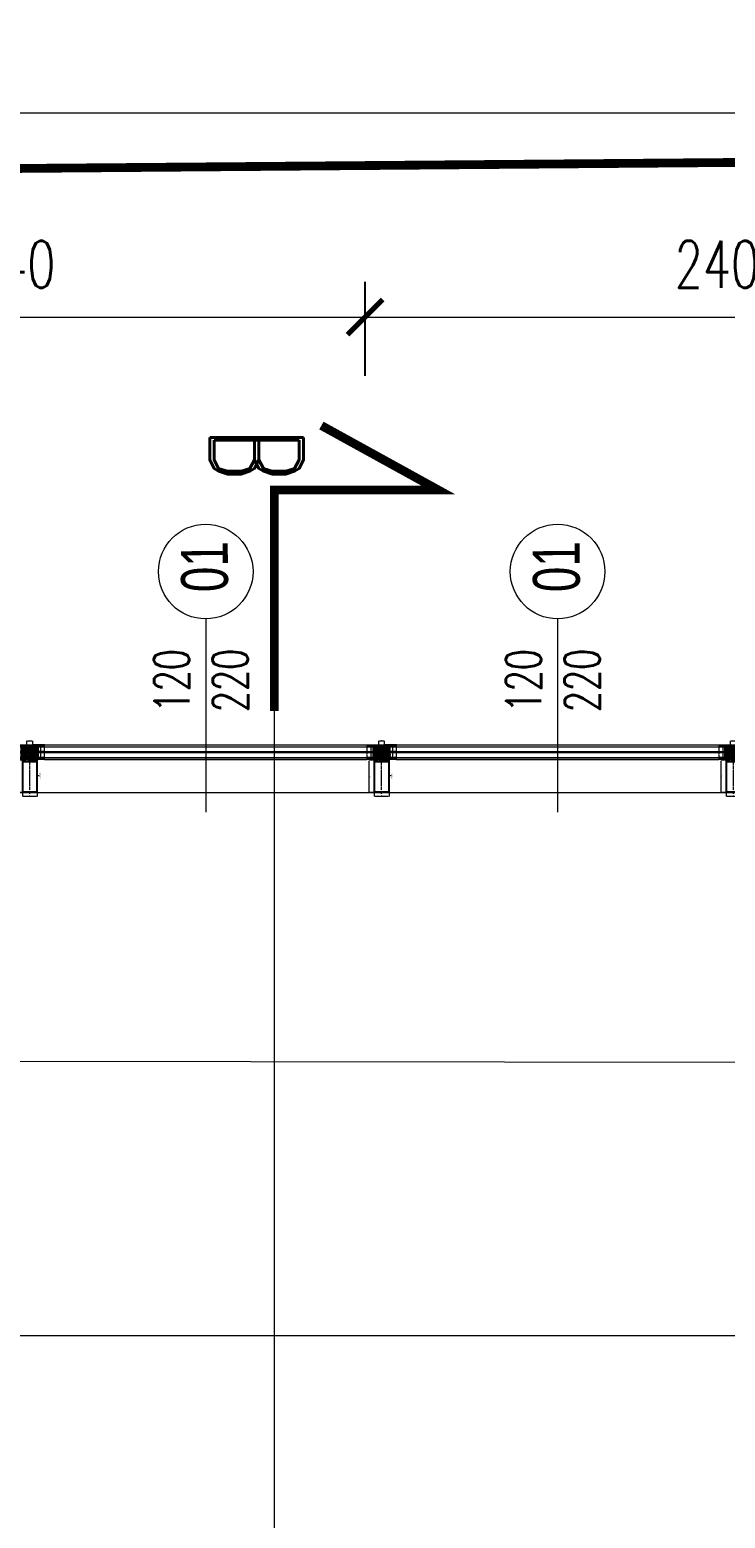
# Model space of a CAD drawing. Header units: inches. Extents: x 0 to 111471, y -105323 to 11070.
# Tile 189 of 256: x 44636 to 44873, y -27809 to -27301. Entities that reach past the tile are written whole.
import ezdxf
from ezdxf.enums import TextEntityAlignment as Align

# ---------------------------------------------------------------- set-up
doc = ezdxf.new("R2010")
doc.units = ezdxf.units.IN
doc.header["$MEASUREMENT"] = 0
for name, pattern in [('DASHED', [19.05, 12.7, -6.35]), ('DIVIDE', [5.3, 2, -1, 0.15, -1, 0.15, -1]), ('gen3', [6.25, 4.75, -1.5]), ('GEN7', [13.75, 9.75, -1.5, 1, -1.5])]:
    doc.linetypes.add(name, pattern=pattern)
for name, color, linetype, lineweight in [('888 drzwi i okna', 4, 'Continuous', 0), ('888 elementy do usunięcia', 6, 'Continuous', 35), ('888 opisy', 3, 'Continuous', 0), ('888 sciany istniejące', 2, 'Continuous', 35), ('888 widok', 8, 'Continuous', 0), ('888 wymiary', 1, 'Continuous', 0), ('888 zieleń', 3, 'Continuous', 9), ('MB-inne', 8, 'Continuous', 9), ('MB-kreskowanie', 8, 'Continuous', 5), ('MB-opisy', 120, 'Continuous', 9), ('MB-osie', 4, 'GEN7', 5), ('MB-profile', 7, 'Continuous', 9), ('MB-szyby', 4, 'Continuous', 9), ('MB-urwania', 1, 'DIVIDE', 5), ('MB-uszczelki_tworzywa', 8, 'Continuous', 9), ('MB-wymiary', 145, 'Continuous', 9), ('Wymiary', 85, 'Continuous', 18)]:
    doc.layers.add(name, color=color, linetype=linetype, lineweight=lineweight)
doc.styles.add('ARIALCE', font='arial.ttf', dxfattribs={"width": 0.8})
doc.styles.get("Standard").update_dxf_attribs({"font": 'arial.ttf'})
doc.styles.add('TS 100_opisy', font='romans.shx', dxfattribs={"width": 0.7, "height": 16})
doc.styles.add('TS 100_opisy bold', font='romand.shx', dxfattribs={"width": 0.7, "height": 16})
doc.styles.add('TS 100_wymiary', font='romans.shx', dxfattribs={"width": 0.7, "height": 16})
doc.dimstyles.new('Dim Style 100', dxfattribs={"dimtxt": 16, "dimasz": 12, "dimexe": 12, "dimexo": 2, "dimgap": 10, "dimtad": 1, "dimdec": 0, "dimzin": 9, "dimtxsty": 'TS 100_wymiary', "dimblk": 'ARCHTICK', "dimcen": 2.5, "dimdle": 12, "dimclrd": 256, "dimclrt": 2, "dimadec": 0, "dimazin": 2, "dimtfac": 1, "dimtdec": 0, "dimtix": 1, "dimtmove": 2, "dimatfit": 3, "dimfxl": 0, "dimlwd": -1, "dimarcsym": 0})
doc.dimstyles.new('MB_KDA_2.5', dxfattribs={"dimtxt": 2.5, "dimasz": 2.5, "dimexe": 1, "dimexo": 1, "dimgap": 1, "dimtad": 1, "dimdec": 1, "dimdsep": 46, "dimtxsty": 'Standard', "dimcen": 0, "dimclrd": 256, "dimclre": 256, "dimclrt": 2, "dimadec": 0, "dimazin": 2, "dimtp": 0.1, "dimtm": 0.1, "dimtfac": 0.71, "dimtdec": 1, "dimtmove": 0, "dimatfit": 3, "dimfxl": 0, "dimtzin": 0, "dimlwd": -1, "dimlwe": -1, "dimarcsym": 0})
pattern_1 = [(315, (-204.003, -193.6241), (1.3470384, -3e-16), [0.9525, -0.9525])]
pattern_2 = [(0.033944, (-4153.1781, -852.2568), (0.23784281, 0.47639099), [0, -0.47625])]
pattern_3 = [(45, (-204.003, 93.6241), (1.3470384, -2e-16), [0.9525, -0.9525])]

# ---------------------------------------------------------------- blocks, each defined once
blk = doc.blocks.new('_ArchTick')
at = {"layer": 'Wymiary', "color": 0, "const_width": 0.15}
blk.add_lwpolyline([(-0.5, -0.5), (0.5, 0.5)], dxfattribs=at)
blk = doc.blocks.new('*D620')
at = {"layer": '888 wymiary', "color": 0, "lineweight": -2}
for p, q in [((42847.79, -27349.99), (42847.79, -27317.99)), ((45080.51, -27350), (45080.51, -27318))]:
    blk.add_line(p, q, dxfattribs=at)
at = {"layer": '888 wymiary'}
blk.add_line((45092.51, -27330), (42835.79, -27329.99), dxfattribs=at)
at = {"layer": 'Defpoints', "color": 0}
for p in [(42847.79, -27329.99), (42847.79, -27545.57), (45080.51, -27545.58)]:
    blk.add_point(p, dxfattribs=at)
at = {"layer": '888 wymiary', "linetype": 'ByBlock', "xscale": 12, "yscale": 12, "zscale": 12}
for p, rotation in [((42847.79, -27329.99), 179.9998335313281), ((45080.51, -27330), 359.999833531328)]:
    blk.add_blockref('_ArchTick', p, dxfattribs=dict(at, rotation=rotation))
at = {"layer": '888 wymiary', "color": 2, "ltscale": 0.01, "insert": (43964.15, -27312), "char_height": 16, "attachment_point": 5, "rotation": 359.9998, "style": 'TS 100_wymiary'}
blk.add_mtext('2233', dxfattribs=at)
blk = doc.blocks.new('*D627')
at = {"layer": '888 wymiary', "color": 0, "lineweight": -2, "ltscale": 0.01}
for p, q in [((44510.07, -27419.54), (44510.07, -27387.54)), ((44750.07, -27419.54), (44750.07, -27387.54))]:
    blk.add_line(p, q, dxfattribs=at)
at = {"layer": '888 wymiary', "ltscale": 0.01}
blk.add_line((44498.07, -27399.54), (44762.07, -27399.54), dxfattribs=at)
at = {"layer": 'Defpoints', "color": 0}
for p in [(44750.07, -27399.54), (44510.07, -27523.92), (44750.07, -27556.08)]:
    blk.add_point(p, dxfattribs=at)
at = {"layer": '888 wymiary', "linetype": 'ByBlock', "xscale": 12, "yscale": 12, "zscale": 12, "rotation": 180}
blk.add_blockref('_ArchTick', (44510.07, -27399.54), dxfattribs=at)
at = {"layer": '888 wymiary', "linetype": 'ByBlock', "xscale": 12, "yscale": 12, "zscale": 12}
blk.add_blockref('_ArchTick', (44750.07, -27399.54), dxfattribs=at)
at = {"layer": '888 wymiary', "color": 2, "ltscale": 0.01, "insert": (44630.07, -27381.54), "char_height": 16, "attachment_point": 5, "style": 'TS 100_wymiary'}
blk.add_mtext('240', dxfattribs=at)
blk = doc.blocks.new('*D628')
at = {"layer": '888 wymiary', "color": 0, "lineweight": -2, "ltscale": 0.01}
for p, q in [((44750.07, -27419.54), (44750.07, -27387.54)), ((44990.07, -27419.54), (44990.07, -27387.54))]:
    blk.add_line(p, q, dxfattribs=at)
at = {"layer": '888 wymiary', "ltscale": 0.01}
blk.add_line((44738.07, -27399.54), (45002.07, -27399.54), dxfattribs=at)
at = {"layer": 'Defpoints', "color": 0}
for p in [(44990.07, -27399.54), (44750.07, -27556.08), (44990.07, -27556.42)]:
    blk.add_point(p, dxfattribs=at)
at = {"layer": '888 wymiary', "linetype": 'ByBlock', "xscale": 12, "yscale": 12, "zscale": 12, "rotation": 180}
blk.add_blockref('_ArchTick', (44750.07, -27399.54), dxfattribs=at)
at = {"layer": '888 wymiary', "linetype": 'ByBlock', "xscale": 12, "yscale": 12, "zscale": 12}
blk.add_blockref('_ArchTick', (44990.07, -27399.54), dxfattribs=at)
at = {"layer": '888 wymiary', "color": 2, "ltscale": 0.01, "insert": (44870.07, -27381.54), "char_height": 16, "attachment_point": 5, "style": 'TS 100_wymiary'}
blk.add_mtext('240', dxfattribs=at)
blk = doc.blocks.new('K430492X')
at = {"layer": 'MB-kreskowanie'}
h = blk.add_hatch(color=0, dxfattribs=at)
h.paths.add_polyline_path([(-109.2, 25), (-109.5, 24.7), (-109.5, 22.5), (-109, 22), (-108.5, 22), (-108.5, 23.5), (-106.5, 23.5), (-106.5, 19.7), (-106.3, 19.5), (-106.5, 19.2), (-106.5, 15.5), (-108.5, 15.5), (-108.5, 17), (-109, 17), (-109.5, 16.5), (-109.5, 13), (-108.5, 13), (-108.5, 14), (-106.5, 14), (-106.5, 6.5), (-107, 6), (-124.2, 6), (-124.5, 5.7), (-124.5, 4), (-124, 3.5), (-123, 3.5), (-123, 4.5), (-121, 4.5), (-120.5, 4), (-120.5, 2.7), (-118.9, 0), (-120.5, -2.8), (-120.5, -4), (-121, -4.5), (-123, -4.5), (-123, -3.5), (-124, -3.5), (-124.5, -4), (-124.5, -5.7), (-124.2, -6), (-107, -6), (-106.5, -6.5), (-106.5, -14), (-108.5, -14), (-108.5, -13), (-109.5, -13), (-109.5, -16.5), (-109, -17), (-108.5, -17), (-108.5, -15.5), (-106.5, -15.5), (-106.5, -19.2), (-106.3, -19.5), (-106.5, -19.7), (-106.5, -23.5), (-108.5, -23.5), (-108.5, -22), (-109, -22), (-109.5, -22.5), (-109.5, -24.7), (-109.2, -25), (-0.5, -25, 0.413925), (0, -24.5), (0, 24.5, 0.413925), (-0.5, 25)])
h.paths.add_polyline_path([(-3, 22.9), (-2.5, 22.4), (-2.5, -22.4), (-3, -22.9), (-104, -22.9), (-104.5, -22.4), (-104.5, 22.4), (-104, 22.9)], flags=16)
h.paths.add_polyline_path([(-106.4, 3.6), (-105.5, 0), (-106.4, -3.6), (-106.9, -4), (-116.9, -4), (-117.3, -3.2), (-115.9, -0.8), (-115.9, 0.8), (-117.3, 3.2), (-116.9, 4), (-106.9, 4)], flags=16)
at = {"layer": 'MB-profile'}
blk.add_lwpolyline([(-0.5, -25), (-109.2, -25), (-109.5, -24.7), (-109.5, -22.5), (-109, -22), (-108.5, -22), (-108.5, -23.5), (-106.5, -23.5), (-106.5, -19.7), (-106.3, -19.5), (-106.5, -19.2), (-106.5, -15.5), (-108.5, -15.5), (-108.5, -17), (-109, -17), (-109.5, -16.5), (-109.5, -13), (-108.5, -13), (-108.5, -14), (-106.5, -14), (-106.5, -6.5), (-107, -6), (-124.2, -6), (-124.5, -5.7), (-124.5, -4), (-124, -3.5), (-123, -3.5), (-123, -4.5), (-121, -4.5), (-120.5, -4), (-120.5, -2.8), (-118.9, 0), (-120.5, 2.7), (-120.5, 4), (-121, 4.5), (-123, 4.5), (-123, 3.5), (-124, 3.5), (-124.5, 4), (-124.5, 5.7), (-124.2, 6), (-107, 6), (-106.5, 6.5), (-106.5, 14), (-108.5, 14), (-108.5, 13), (-109.5, 13), (-109.5, 16.5), (-109, 17), (-108.5, 17), (-108.5, 15.5), (-106.5, 15.5), (-106.5, 19.2), (-106.3, 19.5), (-106.5, 19.7), (-106.5, 23.5), (-108.5, 23.5), (-108.5, 22), (-109, 22), (-109.5, 22.5), (-109.5, 24.7), (-109.2, 25), (-0.5, 25, -0.414502), (0, 24.5), (0, -24.5, -0.414502)], format="xyb", close=True, dxfattribs=at)
for points in [[(-106.4, -3.6), (-106.9, -4), (-116.9, -4), (-117.3, -3.2), (-115.9, -0.8), (-115.9, 0.8), (-117.3, 3.2), (-116.9, 4), (-106.9, 4), (-106.4, 3.6), (-105.5, 0)], [(-3, -22.9), (-104, -22.9), (-104.5, -22.4), (-104.5, 22.4), (-104, 22.9), (-3, 22.9), (-2.5, 22.4), (-2.5, -22.4)]]:
    blk.add_lwpolyline(points, close=True, dxfattribs=at)
blk = doc.blocks.new('*D597')
at = {"layer": 'Defpoints', "color": 0, "ltscale": 0.01}
for p in [(52, -74.7), (52, -92), (161.5, -74.5)]:
    blk.add_point(p, dxfattribs=at)
at = {"layer": 'MB-wymiary'}
for p, q in [((52, -75.7), (52, -93)), ((159, -92), (54.5, -92)), ((161.5, -75.5), (161.5, -93))]:
    blk.add_line(p, q, dxfattribs=at)
at = {"layer": 'MB-wymiary', "ltscale": 0.01}
for points in [[(54.5, -91.6), (54.5, -92.4), (52, -92)], [(159, -92.4), (159, -91.6), (161.5, -92)]]:
    blk.add_solid(points, dxfattribs=at)
at = {"layer": 'MB-wymiary', "color": 2, "ltscale": 0.01, "insert": (106.8, -89.7), "char_height": 2.5, "attachment_point": 5}
blk.add_mtext('110', dxfattribs=at)
blk = doc.blocks.new('*D598')
at = {"layer": 'Defpoints', "color": 0, "ltscale": 0.01}
for p in [(147.1, -25), (173.9, -25), (147.1, -75)]:
    blk.add_point(p, dxfattribs=at)
at = {"layer": 'MB-wymiary'}
for p, q in [((148.1, -25), (174.9, -25)), ((173.9, -72.5), (173.9, -27.5)), ((148.1, -75), (174.9, -75))]:
    blk.add_line(p, q, dxfattribs=at)
at = {"layer": 'MB-wymiary', "ltscale": 0.01}
for points in [[(174.3, -27.5), (173.5, -27.5), (173.9, -25)], [(173.5, -72.5), (174.3, -72.5), (173.9, -75)]]:
    blk.add_solid(points, dxfattribs=at)
at = {"layer": 'MB-wymiary', "color": 2, "ltscale": 0.01, "insert": (171.7, -50), "char_height": 2.5, "attachment_point": 5, "rotation": 90}
blk.add_mtext('50', dxfattribs=at)
blk = doc.blocks.new('120900')
at = {"layer": 'MB-kreskowanie'}
h = blk.add_hatch(dxfattribs=at)
h.set_pattern_fill('DOTS', color=256, scale=0.3, angle=90.0339, style=0)
h.set_pattern_definition([(90.033944, (778.75693, -4206.1781), (-0.47639099, 0.23784281), [0, -0.47625])])
h.paths.add_polyline_path([(-6.2, 1.7, -0.244698), (-6, 1.8), (-5.6, 1.8, -0.117863), (-5.4, 1.8, 0.255673), (-2.6, 1.8, -0.117863), (-2.4, 1.8), (-2, 1.8, -0.244698), (-1.8, 1.7), (-1, 0.6, -0.520567), (-1.1, 0.3), (-1.5, 0.2), (-1.5, -1), (-2.5, -1), (-2.5, 0.7, 0.496188), (-2.8, 0.9, -0.136548), (-5.2, 0.9, 0.502247), (-5.5, 0.7), (-5.5, -1), (-6.5, -1), (-6.5, 0.2), (-6.9, 0.3, -0.520567), (-7, 0.6)])
h.paths.add_polyline_path([(-9.5, -1.3, -0.414214), (-9.2, -1), (-7.3, -1, -0.267949), (-7.1, -1.2, 0.767327), (-6.5, -1), (-5.5, -1), (-5.5, -1.3, 0.414214), (-5.3, -1.5), (-2.7, -1.5, 0.414214), (-2.5, -1.3), (-2.5, -1), (-1.5, -1, 0.767327), (-0.9, -1.2, -0.267949), (-0.7, -1), (1.2, -1, -0.414214), (1.5, -1.3, 0.218991), (4.8, -4.2, -0.885567), (4.5, -5, -0.160479), (1, -3.3, 0.21435), (0.2, -3), (-1.4, -3, 0.674934), (-1.6, -3.5, 0.163474), (0.2, -4.4, -1), (0.2, -5, -0.19206), (-3.5, -3.2, 0.293178), (-4, -3, 0.293178), (-4.5, -3.2, -0.19206), (-8.2, -5, -1), (-8.2, -4.4, 0.163474), (-6.4, -3.5, 0.674934), (-6.6, -3), (-8.2, -3, 0.214349), (-9, -3.3, -0.160479), (-12.5, -5, -0.885567), (-12.8, -4.2, 0.226961)])
at = {"layer": 'MB-uszczelki_tworzywa'}
for points in [[(1.5, -1.3, 0.218991), (4.8, -4.2, -0.885567), (4.5, -5, -0.160479), (1, -3.3, 0.21435), (0.2, -3), (-1.4, -3, 0.677436), (-1.6, -3.5, 0.163474), (0.2, -4.4, -1), (0.2, -5, -0.19206), (-3.5, -3.2, 0.293178), (-4, -3, 0.293178), (-4.5, -3.2, -0.19206), (-8.2, -5, -1), (-8.2, -4.4, 0.163474), (-6.4, -3.5, 0.677436), (-6.6, -3), (-8.2, -3, 0.21435), (-9, -3.3, -0.160479), (-12.5, -5, -0.885567), (-12.8, -4.2, 0.226961), (-9.5, -1.3, -0.414214), (-9.2, -1), (-7.3, -1, -0.267949), (-7.1, -1.2, 0.767327), (-6.5, -1), (-6.5, 0.2), (-6.9, 0.3, -0.520567), (-7, 0.6), (-6.2, 1.7, -0.244698), (-6, 1.8), (-5.6, 1.8, -0.117863), (-5.4, 1.8, 0.255673), (-2.6, 1.8, -0.117863), (-2.4, 1.8), (-2, 1.8, -0.244698), (-1.8, 1.7), (-1, 0.6, -0.520567), (-1.1, 0.3), (-1.5, 0.2), (-1.5, -1, 0.767327), (-0.9, -1.2, -0.267949), (-0.7, -1), (1.2, -1, -0.414214)], [(-2.5, -1.3), (-2.5, 0.7, 0.490314), (-2.7, 0.9, -0.137178), (-5.2, 0.9, 0.490314), (-5.5, 0.7), (-5.5, -1.3, 0.414214), (-5.3, -1.5), (-2.7, -1.5, 0.414214)]]:
    blk.add_lwpolyline(points, format="xyb", close=True, dxfattribs=at)
blk = doc.blocks.new('*D599')
at = {"layer": 'Defpoints', "color": 0, "ltscale": 0.01}
for p in [(2.1, -40), (-13.3, -60), (2, -60)]:
    blk.add_point(p, dxfattribs=at)
at = {"layer": 'MB-wymiary'}
for p, q in [((1.1, -40), (-14.3, -40)), ((-13.3, -42.5), (-13.3, -57.5)), ((1, -60), (-14.3, -60))]:
    blk.add_line(p, q, dxfattribs=at)
at = {"layer": 'MB-wymiary', "ltscale": 0.01}
for points in [[(-12.9, -42.5), (-13.8, -42.5), (-13.3, -40)], [(-13.8, -57.5), (-12.9, -57.5), (-13.3, -60)]]:
    blk.add_solid(points, dxfattribs=at)
at = {"layer": 'MB-wymiary', "color": 2, "ltscale": 0.01, "insert": (-15.6, -50), "char_height": 2.5, "attachment_point": 5, "rotation": 90}
blk.add_mtext('20', dxfattribs=at)
blk = doc.blocks.new('*D1350')
at = {"layer": '888 wymiary', "color": 0, "lineweight": -2, "ltscale": 0.01}
for p, q in [((43481.4, -27667.74), (43481.43, -27639.95)), ((45087.95, -27669.82), (45087.99, -27642.04))]:
    blk.add_line(p, q, dxfattribs=at)
at = {"layer": '888 wymiary', "ltscale": 0.01}
blk.add_line((43469.42, -27651.94), (45099.97, -27654.05), dxfattribs=at)
at = {"layer": 'Defpoints', "color": 0}
for p in [(45087.97, -27654.04), (43481.4, -27669.74), (45087.95, -27671.82)]:
    blk.add_point(p, dxfattribs=at)
at = {"layer": '888 wymiary', "linetype": 'ByBlock', "xscale": 12, "yscale": 12, "zscale": 12}
for p, rotation in [((43481.42, -27651.95), 179.9257756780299), ((45087.97, -27654.04), 359.9257756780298)]:
    blk.add_blockref('_ArchTick', p, dxfattribs=dict(at, rotation=rotation))
at = {"layer": '888 wymiary', "color": 2, "ltscale": 0.01, "insert": (44284.72, -27635), "char_height": 16, "attachment_point": 5, "rotation": 359.9258, "style": 'TS 100_wymiary'}
blk.add_mtext('1607', dxfattribs=at)
blk = doc.blocks.new('G$C0AADE25E')
at = {"layer": 'MB-kreskowanie'}
h = blk.add_hatch(dxfattribs=at)
h.set_pattern_fill('DASH', color=256, scale=0.3, angle=315, style=0)
h.set_pattern_definition([(135, (-89.4117, -467.5632), (-3e-17, 1.3470384), [0.9525, -0.9525])])
h.paths.add_polyline_path([(22, -20.8), (6, -20.8), (6, -40), (22, -40)])
h = blk.add_hatch(dxfattribs=at)
h.set_pattern_fill('HEX', color=256, scale=0.2, angle=135, style=0)
h.set_pattern_definition([(135, (-103.4117, 367.5632), (-0.7777128, -0.7777128), [0.635, -1.27]), (255, (-103.4117, 367.5632), (1.0623755, -0.2846626), [0.635, -1.27]), (195, (-103.8607, 368.0122), (0.2846626, -1.0623755), [0.635, -1.27])])
h.paths.add_polyline_path([(7, -60), (17, -60), (17, -40), (7, -40)])
h = blk.add_hatch(dxfattribs=at)
h.set_pattern_fill('_U', color=256, angle=315, style=0, double=1, pattern_type=0)
h.set_pattern_definition([(315, (-2146.2895, 2427.8375), (0.70710678, 0.70710678), []), (45, (-2146.2895, 2427.8375), (-0.70710678, 0.70710678), [])])
h.paths.add_polyline_path([(23.5, -52.6), (23.2, -52.3), (23.2, -47.7), (23.5, -47.4), (25, -47.4), (28.4, -47.4), (28.4, -46.8), (28.2, -46.4), (27.4, -45.9), (26.9, -46.7), (25, -46.7), (23.5, -46.7), (23.2, -46.1), (23.2, -45.7), (23.4, -45.4), (25, -45), (25, -44), (17, -44), (17, -46), (17.5, -46.5), (18.4, -46.5), (18.4, -45.5), (21.3, -45.5), (22.2, -46.5), (22.2, -49.1), (22.7, -50), (22.2, -50.9), (22.2, -53.5), (21.3, -54.5), (18.4, -54.5), (18.4, -53.5), (17.5, -53.5), (17, -54), (17, -56), (25, -56), (25, -55), (23.4, -54.6), (23.2, -54.3), (23.2, -53.8), (23.5, -53.3), (25, -53.3), (26.9, -53.3), (27.4, -54), (28.2, -53.6), (28.4, -53.2), (28.4, -52.5), (25, -52.6)])
h = blk.add_hatch(dxfattribs=at)
h.set_pattern_fill('_U', color=256, angle=315, style=0, double=1, pattern_type=0)
h.set_pattern_definition([(315, (-2134.2895, 2427.8375), (0.70710678, 0.70710678), []), (45, (-2134.2895, 2427.8375), (-0.70710678, 0.70710678), [])])
h.paths.add_polyline_path([(35.5, -52.6), (35.2, -52.3), (35.2, -47.7), (35.5, -47.4), (37, -47.4), (40.4, -47.4), (40.4, -46.8), (40.2, -46.4), (39.4, -45.9), (38.9, -46.7), (37, -46.7), (35.5, -46.7), (35.2, -46.1), (35.2, -45.7), (35.4, -45.4), (37, -45), (37, -44), (25, -44), (25, -46), (25.5, -46.5), (26.4, -46.5), (26.4, -45.5), (33.3, -45.5), (34.2, -46.5), (34.2, -49.1), (34.7, -50), (34.2, -50.9), (34.2, -53.5), (33.3, -54.5), (26.4, -54.5), (26.4, -53.5), (25.5, -53.5), (25, -54), (25, -56), (37, -56), (37, -55), (35.4, -54.6), (35.2, -54.3), (35.2, -53.8), (35.5, -53.3), (37, -53.3), (38.9, -53.3), (39.4, -54), (40.2, -53.6), (40.4, -53.2), (40.4, -52.5), (37, -52.6)])
h = blk.add_hatch(dxfattribs=at)
h.set_pattern_fill('DASH', color=256, scale=0.3, angle=315, style=0)
h.set_pattern_definition(pattern_1)
h.paths.add_polyline_path([(26, -20.8), (26, -26.8), (42, -26.8), (42, -20.8)])
h = blk.add_hatch(dxfattribs=at)
h.set_pattern_fill('DASH', color=256, scale=0.3, angle=315, style=0)
h.set_pattern_definition(pattern_1)
h.paths.add_polyline_path([(38.2, -40), (40, -40), (42, -40), (42, -26.8), (36.2, -26.8, -0.414214), (38.2, -28.8)])
h.paths.add_polyline_path([(26, -40), (29.8, -40), (29.8, -28.8, -0.414214), (31.8, -26.8), (26, -26.8)])
h = blk.add_hatch(dxfattribs=at)
h.set_pattern_fill('DOTS', color=256, scale=0.3, angle=0.0339, style=0)
h.set_pattern_definition(pattern_2)
h.paths.add_polyline_path([(54.7, -32.7, 0.244698), (54.8, -32.5), (54.8, -32.1, 0.117863), (54.8, -31.9, -0.255673), (54.8, -29.1, 0.117863), (54.8, -28.9), (54.8, -28.5, 0.244698), (54.7, -28.3), (53.6, -27.5, 0.520567), (53.3, -27.6), (53.2, -28), (52, -28), (52, -29), (53.7, -29, -0.496188), (53.9, -29.3, 0.136548), (53.9, -31.7, -0.502247), (53.7, -32), (52, -32), (52, -33), (53.2, -33), (53.3, -33.4, 0.520567), (53.6, -33.5)])
h.paths.add_polyline_path([(51.7, -36, 0.414214), (52, -35.7), (52, -33.8, 0.267949), (51.8, -33.6, -0.767327), (52, -33), (52, -32), (51.7, -32, -0.414214), (51.5, -31.8), (51.5, -29.2, -0.414214), (51.7, -29), (52, -29), (52, -28, -0.767327), (51.8, -27.4, 0.267949), (52, -27.2), (52, -25.3, 0.414214), (51.7, -25, -0.218991), (48.8, -21.7, 0.885567), (48, -22, 0.160479), (49.7, -25.5, -0.21435), (50, -26.3), (50, -27.9, -0.674934), (49.5, -28.1, -0.163474), (48.6, -26.3, 1), (48, -26.3, 0.19206), (49.8, -30, -0.293178), (50, -30.5, -0.293178), (49.8, -31, 0.19206), (48, -34.7, 1), (48.6, -34.7, -0.163474), (49.5, -32.9, -0.674934), (50, -33.1), (50, -34.7, -0.214349), (49.7, -35.5, 0.160479), (48, -39, 0.885567), (48.8, -39.3, -0.226961)])
h = blk.add_hatch(dxfattribs=at)
h.set_pattern_fill('DASH', color=256, scale=0.3, angle=225, style=0)
h.set_pattern_definition([(225, (-89.4117, 367.5632), (-6e-16, -1.3470384), [0.9525, -0.9525])])
h.paths.add_polyline_path([(6, -60), (6, -79.2), (22, -79.2), (22, -60)])
h = blk.add_hatch(dxfattribs=at)
h.set_pattern_fill('DASH', color=256, scale=0.3, angle=225, style=0)
h.set_pattern_definition(pattern_3)
h.paths.add_polyline_path([(38.2, -71.2, -0.414214), (36.2, -73.2), (42, -73.2), (42, -60), (40, -60), (38.2, -60)])
h.paths.add_polyline_path([(26, -73.2), (31.8, -73.2, -0.414214), (29.8, -71.2), (29.8, -60), (26, -60)])
h = blk.add_hatch(dxfattribs=at)
h.set_pattern_fill('DASH', color=256, scale=0.3, angle=225, style=0)
h.set_pattern_definition(pattern_3)
h.paths.add_polyline_path([(42, -79.2), (42, -73.2), (26, -73.2), (26, -79.2)])
h = blk.add_hatch(dxfattribs=at)
h.set_pattern_fill('DOTS', color=256, scale=0.3, angle=0.0339, style=0)
h.set_pattern_definition(pattern_2)
h.paths.add_polyline_path([(54.7, -67.3, -0.244698), (54.8, -67.5), (54.8, -67.9, -0.117863), (54.8, -68.1, 0.255673), (54.8, -70.9, -0.117863), (54.8, -71.1), (54.8, -71.5, -0.244698), (54.7, -71.7), (53.6, -72.5, -0.520567), (53.3, -72.4), (53.2, -72), (52, -72), (52, -71), (53.7, -71, 0.496188), (53.9, -70.7, -0.136548), (53.9, -68.3, 0.502247), (53.7, -68), (52, -68), (52, -67), (53.2, -67), (53.3, -66.6, -0.520567), (53.6, -66.5)])
h.paths.add_polyline_path([(51.7, -64, -0.414214), (52, -64.3), (52, -66.2, -0.267949), (51.8, -66.4, 0.767327), (52, -67), (52, -68), (51.7, -68, 0.414214), (51.5, -68.2), (51.5, -70.8, 0.414214), (51.7, -71), (52, -71), (52, -72, 0.767327), (51.8, -72.6, -0.267949), (52, -72.8), (52, -74.7, -0.414214), (51.7, -75, 0.218991), (48.8, -78.3, -0.885567), (48, -78, -0.160479), (49.7, -74.5, 0.21435), (50, -73.7), (50, -72.1, 0.674934), (49.5, -71.9, 0.163474), (48.6, -73.7, -1), (48, -73.7, -0.19206), (49.8, -70, 0.293178), (50, -69.5, 0.293178), (49.8, -69, -0.19206), (48, -65.3, -1), (48.6, -65.3, 0.163474), (49.5, -67.1, 0.674934), (50, -66.9), (50, -65.3, 0.214349), (49.7, -64.5, -0.160479), (48, -61, -0.885567), (48.8, -60.7, 0.226961)])
at = {"layer": 'MB-inne'}
for p, q in [((30.5, -45.7), (30.5, -54.3)), ((31, -45.7), (31, -54.3)), ((33.3, -47.7), (31.4, -45.8)), ((33.2, -47.6), (33.2, -52.4)), ((33.3, -52.3), (31.4, -54.2))]:
    blk.add_line(p, q, dxfattribs=at)
at = {"layer": 'MB-inne', "linetype": 'Continuous'}
for p, q in [((35.5, -48.1), (37.5, -48.1)), ((37.5, -48.1), (38, -47.6)), ((37.5, -48.1), (41.5, -48.1)), ((37.5, -51.9), (37.5, -48.1)), ((38, -52.4), (38, -47.6)), ((38, -47.6), (41.2, -47.6)), ((44.7, -47.6), (48.6, -47.6)), ((45, -48.1), (49.1, -48.1)), ((48.6, -52.4), (48.6, -47.6)), ((49.1, -48.1), (48.6, -47.6)), ((49.1, -48.1), (54.5, -48.1)), ((49.1, -51.9), (49.1, -48.1)), ((49.1, -48.8), (54.1, -50.3)), ((55.5, -49.8), (54.5, -48.1)), ((55.5, -50.2), (54.5, -51.9)), ((55.5, -50.2), (54.9, -50.5)), ((55.5, -49.8), (55.5, -50.2)), ((35.5, -51.9), (37.5, -51.9)), ((37.5, -51.9), (38, -52.4)), ((37.5, -51.9), (41.5, -51.9)), ((38, -52.4), (41.2, -52.4)), ((44.7, -52.4), (48.6, -52.4)), ((45, -51.9), (49.1, -51.9)), ((49.1, -51.9), (48.6, -52.4)), ((49.1, -51.9), (54.5, -51.9))]:
    blk.add_line(p, q, dxfattribs=at)
at = {"layer": 'MB-inne', "linetype": 'gen3'}
for p in [(49.1, -48.3), (55.5, -50.2)]:
    blk.add_line(p, (54.3, -48.3), dxfattribs=at)
at = {"layer": 'MB-inne'}
for points in [[(31, -45.7), (31, -49.5, 0.198912)], [(35.6, -52.6, -0.132252), (35.5, -52.3), (35.5, -47.7, -0.132253), (35.6, -47.4)]]:
    blk.add_lwpolyline(points, format="xyb", dxfattribs=at)
at = {"layer": 'MB-inne', "linetype": 'Continuous', "extrusion": (-1.83691e-16, -2.22045e-16, -1)}
blk.add_arc((-54.7, -49), 1.46, 260, 294.7886, dxfattribs=at)
at = {"layer": 'MB-inne', "linetype": 'Continuous'}
blk.add_arc((56.2, -51.2), 1.83, 155.1869, 202.5202, dxfattribs=at)
at = {"layer": 'MB-kreskowanie'}
for p, q in [((1, 0), (1, -40)), ((2, 0), (2, -40)), ((3, 0), (3, -40)), ((4, 0), (4, -40)), ((5, 0), (5, -40)), ((23, 0), (23, -40)), ((24, 0), (24, -40)), ((25, 0), (25, -40)), ((43, 0), (43, -40)), ((44, 0), (44, -40)), ((45, 0), (45, -40)), ((46, 0), (46, -40)), ((47, 0), (47, -40)), ((1, -100), (1, -60)), ((2, -100), (2, -60)), ((3, -100), (3, -60)), ((4, -100), (4, -60)), ((5, -100), (5, -60)), ((23, -100), (23, -60)), ((24, -100), (24, -60)), ((25, -100), (25, -60)), ((43, -100), (43, -60)), ((44, -100), (44, -60)), ((45, -100), (45, -60)), ((46, -100), (46, -60)), ((47, -100), (47, -60))]:
    blk.add_line(p, q, dxfattribs=at)
for centre, start, end in [((-120.7, -50), 354.7949, 5.2051), ((-119.7, -50), 355.2692, 4.7308), ((-118.7, -50), 355.2692, 4.7308), ((-117.7, -50), 355.2692, 4.7308), ((-116.7, -50), 355.2692, 4.7308), ((-115.7, -50), 355.2692, 4.7308), ((-114.7, -50), 355.2692, 4.7308)]:
    blk.add_arc(centre, 121.2, start, end, dxfattribs=at)
at = {"layer": 'MB-osie'}
blk.add_line((166.3, -50), (17.8, -50), dxfattribs=at)
at = {"layer": 'MB-profile'}
for points in [[(30.5, -40), (30, -40, -0.414214), (29.8, -39.8), (29.8, -28.8, -0.414214), (31.8, -26.8), (36.2, -26.8, -0.414214), (38.2, -28.8), (38.2, -39.8, -0.414214), (38, -40), (37.5, -40, -0.414214), (37, -39.5), (37, -29, 0.414214), (36, -28), (34.4, -28, 0.198912), (34.2, -28.1), (34.1, -28.1, -0.414214), (33.9, -28.1), (33.8, -28.1, 0.198912), (33.6, -28), (32, -28, 0.414214), (31, -29), (31, -39.5, -0.414214)], [(35.5, -30, -0.414214), (37, -31.5), (37, -46.4), (37.1, -46.6), (37.4, -46.7), (37.5, -46.9), (37.5, -47), (37.3, -47.2), (36, -47.2), (35.5, -47.7), (35.5, -48.1), (35.5, -51.9), (35.5, -52.3), (36, -52.8), (37.3, -52.8), (37.5, -53), (37.5, -53.1), (37.4, -53.3), (37.1, -53.4), (37, -53.6), (37, -68.5, -0.414214), (35.5, -70), (33.5, -70, -1), (33.5, -67), (34, -67), (34.3, -66.7), (34.3, -62.2), (34.3, -61.8), (33.1, -56.8), (32.1, -56), (31.5, -56), (31, -55.5), (31, -50.5), (31.1, -50.3), (31.2, -50.2), (31.2, -49.8), (31.1, -49.7), (31, -49.5), (31, -44.5), (31.5, -44), (32.1, -44), (33.1, -43.2), (34.3, -38.2), (34.3, -37.8), (34.3, -33.3), (34, -33), (33.5, -33, -1), (33.5, -30)], [(30.5, -60), (30, -60, 0.414214), (29.8, -60.2), (29.8, -71.2, 0.414214), (31.8, -73.2), (36.2, -73.2, 0.414214), (38.2, -71.2), (38.2, -60.2, 0.414214), (38, -60), (37.5, -60, 0.414214), (37, -60.5), (37, -71, -0.414214), (36, -72), (34.4, -72, -0.198912), (34.2, -71.9), (34.1, -71.9, 0.414214), (33.9, -71.9), (33.8, -71.9, -0.198912), (33.6, -72), (32, -72, -0.414214), (31, -71), (31, -60.5, 0.414214)]]:
    blk.add_lwpolyline(points, format="xyb", close=True, dxfattribs=at)
for points in [[(106.2, -75), (52.3, -75), (52, -74.7), (52, -72.5), (52.5, -72), (53, -72), (53, -73.5), (55, -73.5), (55, -69.7), (55.3, -69.5), (55, -69.2), (55, -65.5), (53, -65.5), (53, -67), (52.5, -67), (52, -66.5), (52, -63), (53, -63), (53, -64), (55, -64), (55, -56.5), (54.5, -56), (37.3, -56), (37, -55.7), (37, -54), (37.5, -53.5), (38.5, -53.5), (38.5, -54.5), (40.5, -54.5), (41, -54), (41, -52.8), (42.6, -50), (41, -47.2), (41, -46), (40.5, -45.5), (38.5, -45.5), (38.5, -46.5), (37.5, -46.5), (37, -46), (37, -44.3), (37.3, -44), (54.5, -44), (55, -43.5), (55, -36), (53, -36), (53, -37), (52, -37), (52, -33.5), (52.5, -33), (53, -33), (53, -34.5), (55, -34.5), (55, -30.8), (55.3, -30.5), (55, -30.3), (55, -26.5), (53, -26.5), (53, -28), (52.5, -28), (52, -27.5), (52, -25.3), (52.3, -25), (106.2, -25)], [(106.2, -72.9), (57.5, -72.9), (57, -72.4), (57, -27.6), (57.5, -27.1), (106.2, -27.1)]]:
    blk.add_lwpolyline(points, dxfattribs=at)
blk.add_lwpolyline([(55.1, -53.6), (54.6, -54), (44.6, -54), (44.2, -53.2), (45.6, -50.8), (45.6, -49.2), (44.2, -46.8), (44.6, -46), (54.6, -46), (55.1, -46.4), (56, -50)], close=True, dxfattribs=at)
at = {"layer": 'MB-szyby'}
for p, q in [((0, 0), (0, -39)), ((6, -40), (6, 0)), ((22, 0), (22, -40)), ((26, -40), (26, 0)), ((42, -40), (42, 0)), ((48, 0), (48, -39)), ((0, -39), (1, -40)), ((1, -40), (6, -40)), ((22, -40), (26, -40)), ((26, -20.8), (26, -40)), ((26, -40), (30, -40)), ((38, -40), (40, -40)), ((42, -40), (40, -40)), ((47, -40), (42, -40)), ((48, -39), (47, -40)), ((0, -61), (1, -60)), ((0, -100), (0, -61)), ((1, -60), (6, -60)), ((6, -60), (6, -100)), ((22, -100), (22, -60)), ((22, -60), (26, -60)), ((26, -79.2), (26, -60)), ((26, -60), (30, -60)), ((26, -60), (26, -100)), ((38, -60), (40, -60)), ((42, -60), (40, -60)), ((47, -60), (42, -60)), ((42, -60), (42, -100)), ((48, -61), (47, -60)), ((48, -100), (48, -61))]:
    blk.add_line(p, q, dxfattribs=at)
at = {"layer": 'MB-urwania'}
for p, q in [((48, 0), (0, 0)), ((0, -100), (48, -100))]:
    blk.add_line(p, q, dxfattribs=at)
at = {"layer": 'MB-uszczelki_tworzywa'}
for p, q in [((42, -26.8), (26, -26.8)), ((42, -73.2), (26, -73.2))]:
    blk.add_line(p, q, dxfattribs=at)
for points in [[(6, -20.8), (6, -13.3), (22, -13.3), (22, -20.8)], [(22, -40), (22, -20.8), (6, -20.8), (6, -40)], [(7, -40), (7, -60), (17, -60), (17, -40)], [(25, -47.4), (23.5, -47.4), (23.2, -47.7), (23.2, -52.3), (23.5, -52.6), (25, -52.6), (28.4, -52.5), (28.4, -53.2), (28.2, -53.6), (27.4, -54), (26.9, -53.3), (25, -53.3), (23.5, -53.3), (23.2, -53.8), (23.2, -54.3), (23.4, -54.6), (25, -55), (25, -56), (17, -56), (17, -54), (17.5, -53.5), (18.4, -53.5), (18.4, -54.5), (21.3, -54.5), (22.2, -53.5), (22.2, -50.9), (22.7, -50), (22.7, -50), (22.7, -50), (22.2, -49.1), (22.2, -46.5), (21.3, -45.5), (18.4, -45.5), (18.4, -46.5), (17.5, -46.5), (17, -46), (17, -44), (25, -44), (25, -45), (23.4, -45.4), (23.2, -45.7), (23.2, -46.1), (23.5, -46.7), (25, -46.7), (26.9, -46.7), (27.4, -45.9), (28.2, -46.4), (28.4, -46.8), (28.4, -47.4)], [(37, -47.4), (35.5, -47.4), (35.2, -47.7), (35.2, -52.3), (35.5, -52.6), (37, -52.6), (40.4, -52.5), (40.4, -53.2), (40.2, -53.6), (39.4, -54), (38.9, -53.3), (37, -53.3), (35.5, -53.3), (35.2, -53.8), (35.2, -54.3), (35.4, -54.6), (37, -55), (37, -56), (25, -56), (25, -54), (25.5, -53.5), (26.4, -53.5), (26.4, -54.5), (33.3, -54.5), (34.2, -53.5), (34.2, -50.9), (34.7, -50), (34.7, -50), (34.7, -50), (34.2, -49.1), (34.2, -46.5), (33.3, -45.5), (26.4, -45.5), (26.4, -46.5), (25.5, -46.5), (25, -46), (25, -44), (37, -44), (37, -45), (35.4, -45.4), (35.2, -45.7), (35.2, -46.1), (35.5, -46.7), (37, -46.7), (38.9, -46.7), (39.4, -45.9), (40.2, -46.4), (40.4, -46.8), (40.4, -47.4)], [(26, -20.8), (26, -13.3), (42, -13.3), (42, -20.8)], [(22, -60), (22, -79.2), (6, -79.2), (6, -60)], [(6, -79.2), (6, -86.7), (22, -86.7), (22, -79.2)], [(26, -79.2), (26, -86.7), (42, -86.7), (42, -79.2)]]:
    blk.add_lwpolyline(points, close=True, dxfattribs=at)
for points in [[(33.6, -40), (17, -40)], [(17, -44), (32.1, -44)], [(37, -44), (52, -44), (52, -40), (37, -40)]]:
    blk.add_lwpolyline(points, dxfattribs=at)
blk.add_lwpolyline([(38.5, -46.4), (38.7, -46.4), (38.9, -46.2, -0.391131), (39.1, -46.1), (39.9, -46.4, -0.291473), (40.2, -46.9), (40.2, -47.1, -0.414214), (39.9, -47.4), (35.3, -47.4, 0.414214), (35, -47.7), (35, -52.3, 0.414214), (35.3, -52.6), (39.9, -52.6, -0.414214), (40.2, -52.9), (40.2, -53.1, -0.291473), (39.9, -53.6), (39.1, -53.9, -0.391131), (38.9, -53.8), (38.7, -53.6), (38.5, -53.6)], format="xyb", dxfattribs=at)
for points in [[(51.7, -25, -0.218991), (48.8, -21.7, 0.885567), (48, -22, 0.160479), (49.7, -25.5, -0.21435), (50, -26.3), (50, -27.9, -0.677436), (49.5, -28.1, -0.163474), (48.6, -26.3, 1), (48, -26.3, 0.19206), (49.8, -30, -0.293178), (50, -30.5, -0.293178), (49.8, -31, 0.19206), (48, -34.7, 1), (48.6, -34.7, -0.163474), (49.5, -32.9, -0.677436), (50, -33.1), (50, -34.7, -0.21435), (49.7, -35.5, 0.160479), (48, -39, 0.885567), (48.8, -39.3, -0.226961), (51.7, -36, 0.414214), (52, -35.7), (52, -33.8, 0.267949), (51.8, -33.6, -0.767327), (52, -33), (53.2, -33), (53.3, -33.4, 0.520567), (53.6, -33.5), (54.7, -32.7, 0.244698), (54.8, -32.5), (54.8, -32.1, 0.117863), (54.8, -31.9, -0.255673), (54.8, -29.1, 0.117863), (54.8, -28.9), (54.8, -28.5, 0.244698), (54.7, -28.3), (53.6, -27.5, 0.520567), (53.3, -27.6), (53.2, -28), (52, -28, -0.767327), (51.8, -27.4, 0.267949), (52, -27.2), (52, -25.3, 0.414214)], [(51.7, -29), (53.7, -29, -0.490314), (53.9, -29.2, 0.137178), (53.9, -31.8, -0.490314), (53.7, -32), (51.7, -32, -0.414214), (51.5, -31.8), (51.5, -29.2, -0.414214)], [(51.7, -75, 0.218991), (48.8, -78.3, -0.885567), (48, -78, -0.160479), (49.7, -74.5, 0.21435), (50, -73.7), (50, -72.1, 0.677436), (49.5, -71.9, 0.163474), (48.6, -73.7, -1), (48, -73.7, -0.19206), (49.8, -70, 0.293178), (50, -69.5, 0.293178), (49.8, -69, -0.19206), (48, -65.3, -1), (48.6, -65.3, 0.163474), (49.5, -67.1, 0.677436), (50, -66.9), (50, -65.3, 0.21435), (49.7, -64.5, -0.160479), (48, -61, -0.885567), (48.8, -60.7, 0.226961), (51.7, -64, -0.414214), (52, -64.3), (52, -66.2, -0.267949), (51.8, -66.4, 0.767327), (52, -67), (53.2, -67), (53.3, -66.6, -0.520567), (53.6, -66.5), (54.7, -67.3, -0.244698), (54.8, -67.5), (54.8, -67.9, -0.117863), (54.8, -68.1, 0.255673), (54.8, -70.9, -0.117863), (54.8, -71.1), (54.8, -71.5, -0.244698), (54.7, -71.7), (53.6, -72.5, -0.520567), (53.3, -72.4), (53.2, -72), (52, -72, 0.767327), (51.8, -72.6, -0.267949), (52, -72.8), (52, -74.7, -0.414214)], [(51.7, -71), (53.7, -71, 0.490314), (53.9, -70.8, -0.137178), (53.9, -68.2, 0.490314), (53.7, -68), (51.7, -68, 0.414214), (51.5, -68.2), (51.5, -70.8, 0.414214)]]:
    blk.add_lwpolyline(points, format="xyb", close=True, dxfattribs=at)
at = {"layer": 'MB-wymiary'}
blk.add_line((104.9, -17.6), (104.9, -26.3), dxfattribs=at)
at = {"linetype": 'ByBlock'}
blk.add_blockref('K430492X', (161.5, -50), dxfattribs=at)
at = {"xscale": -1, "rotation": 270}
blk.add_blockref('120900', (53, -26.5), dxfattribs=at)
at = {"rotation": 270}
blk.add_blockref('120900', (53, -73.5), dxfattribs=at)
at = {"layer": 'MB-opisy', "style": 'ARIALCE'}
blk.add_text('K430492X', height=3.5, dxfattribs=at).set_placement((93.4, -15), align=Align.MIDDLE_LEFT)
at = {"layer": 'MB-wymiary'}
for base, p1, p2, picture, middle in [((-13.3, -60), (2.1, -40), (2, -60), '*D599', (-15.6, -50)), ((173.9, -25), (147.1, -75), (147.1, -25), '*D598', (171.7, -50))]:
    dim = blk.add_linear_dim(base=base, p1=p1, p2=p2, angle=90, dimstyle='MB_KDA_2.5', override={"dimdec": 0}, dxfattribs=at)
    dim.commit()
    dim.dimension.update_dxf_attribs({"geometry": picture, "text_midpoint": middle})
dim = blk.add_linear_dim(base=(52.0000229, -92.0168263), p1=(161.5000229, -74.500204), p2=(52.0000229, -74.700204), dimstyle='MB_KDA_2.5', override={"dimdec": 0}, dxfattribs=at)
dim.commit()
dim.dimension.update_dxf_attribs({"geometry": '*D597', "text_midpoint": (106.7500229, -89.7403938)})

msp = doc.modelspace()

# ---------------------------------------------------------------- linework, layer by layer
at = {"layer": '888 drzwi i okna', "ltscale": 0.01}
for points in [[(44695.74, -27502.504), (44695.74, -27568.469)], [(44815.74, -27502.504), (44815.74, -27568.469)], [(42847.794, -27545.57), (45075.968, -27545.57)], [(44640.74, -27545.57), (44750.74, -27545.57)], [(44760.74, -27545.57), (44870.74, -27545.57)], [(42847.794, -27546.173), (45076.013, -27546.173)], [(42847.794, -27547.78), (45076.136, -27547.78)], [(42847.794, -27548.182), (45076.166, -27548.182)], [(42847.794, -27549.789), (45076.288, -27549.789)], [(42847.794, -27550.392), (45076.334, -27550.392)], [(44640.74, -27550.57), (44750.74, -27550.57)], [(44760.74, -27550.57), (44870.74, -27550.57)]]:
    msp.add_lwpolyline(points, dxfattribs=at)
for centre in [(44695.74, -27486.376), (44815.74, -27486.376)]:
    msp.add_circle(centre, 16.128, dxfattribs=at)
at = {"layer": '888 elementy do usunięcia', "linetype": 'DASHED', "ltscale": 3, "const_width": 3}
msp.add_lwpolyline([(42316.85, -27557.93), (42353.149, -27718.688), (42348.556, -27743.226), (42258.973, -27724.596), (42296.426, -27890.466), (42219.124, -28236.872), (45969.722, -28114.557), (45938.871, -27337.868), (42356.368, -27367.91), (42316.85, -27557.93)], dxfattribs=at)
at = {"layer": '888 opisy', "ltscale": 0.01}
for points in [[(44747.304, -27458.543), (44719.116, -27458.543), (44719.116, -27949.18), (44747.304, -27949.18)], [(42862.855, -27747.046), (45393.524, -27747.046)]]:
    msp.add_lwpolyline(points, dxfattribs=at)
at = {"layer": '888 widok', "ltscale": 0.01}
msp.add_lwpolyline([(42835.266, -27561.794), (45081.468, -27561.794)], dxfattribs=at)
at = {"layer": '888 zieleń', "linetype": 'Continuous', "ltscale": 2, "const_width": 3}
msp.add_lwpolyline([(44735.189, -27436.556), (44775.054, -27458.543), (44719.116, -27458.543), (44719.116, -27533.968)], dxfattribs=at)

# ---------------------------------------------------------------- block references
at = {"layer": '888 sciany istniejące', "ltscale": 0.01, "xscale": 0.1004566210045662, "yscale": 0.1004566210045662, "zscale": 0.1004566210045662, "rotation": 269.9999999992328}
for p in [(44640.763, -27545.57), (44760.763, -27545.57), (44880.763, -27545.57)]:
    msp.add_blockref('G$C0AADE25E', p, dxfattribs=at)

# ---------------------------------------------------------------- texts
at = {"layer": '888 opisy', "width": 780.26004, "attachment_point": 1, "rotation": 90.31602, "style": 'TS 100_opisy'}
for s, insert, char_height in [('{\\fArial|b0|i0|c238|p34;01}', (44687.352, -27493.463), 16), ('{\\fArial|b0|i0|c238|p34;01}', (44807.352, -27493.463), 16), ('120 \\P220', (44678.193, -27534.493), 12), ('120 \\P220', (44798.193, -27534.493), 12)]:
    msp.add_mtext(s, dxfattribs=dict(at, insert=insert, char_height=char_height))
at = {"layer": '888 zieleń', "linetype": 'Continuous', "ltscale": 2, "insert": (44729.107, -27436.775), "char_height": 32, "width": 96.90671, "attachment_point": 1, "rotation": 270, "style": 'TS 100_opisy bold'}
msp.add_mtext('B', dxfattribs=at)

# ---------------------------------------------------------------- dimensions: what is measured, and where the dimension line sits
at = {"layer": '888 wymiary'}
dim = msp.add_aligned_dim(p1=(45080.513, -27545.578), p2=(42847.794, -27545.572), distance=-215.578, dimstyle='Dim Style 100', override={"dimtxsty": 'TS 100_wymiary'}, dxfattribs=at)
dim.commit()
dim.dimension.update_dxf_attribs({"geometry": '*D620', "text_midpoint": (43964.154, -27311.996)})
at = {"layer": '888 wymiary', "ltscale": 0.01}
for base, p1, p2, picture, middle in [((44750.073, -27399.536), (44510.073, -27523.92), (44750.073, -27556.079), '*D627', (44630.073, -27381.536)), ((44990.073, -27399.536), (44750.073, -27556.079), (44990.073, -27556.42), '*D628', (44870.073, -27381.536))]:
    dim = msp.add_linear_dim(base=base, p1=p1, p2=p2, angle=180, dimstyle='Dim Style 100', dxfattribs=at)
    dim.commit()
    dim.dimension.update_dxf_attribs({"geometry": picture, "text_midpoint": middle})
dim = msp.add_aligned_dim(p1=(43481.395, -27669.735), p2=(45087.949, -27671.817), distance=17.781, dimstyle='Dim Style 100', override={"dimtxsty": 'TS 100_wymiary'}, dxfattribs=at)
dim.commit()
dim.dimension.update_dxf_attribs({"geometry": '*D1350', "text_midpoint": (44284.719, -27634.995)})

doc.saveas('drawing.dxf')
